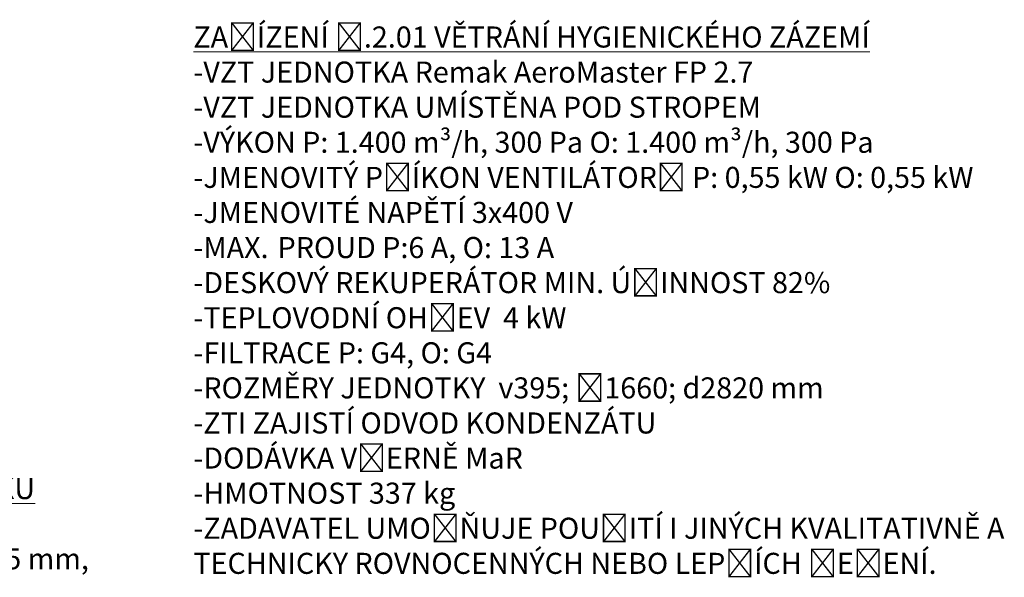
# Model space of a CAD drawing. Header units: millimetres. Extents: x 918337 to 1269480, y -257156 to -67477.
# Tile 63 of 114: x 1151995 to 1159010, y -217369 to -213396. Entities that reach past the tile are written whole.
import ezdxf

# ---------------------------------------------------------------- set-up
doc = ezdxf.new("R2010")
doc.units = ezdxf.units.MM
doc.layers.add('1VZT - LEGENDY', color=7, linetype='Continuous', lineweight=13)
doc.styles.get("Standard").update_dxf_attribs({"font": 'arial.ttf'})

msp = doc.modelspace()

# ---------------------------------------------------------------- texts
at = {"layer": '1VZT - LEGENDY', "lineweight": 5, "char_height": 150, "attachment_point": 1}
for s, insert in [('\\A1;{\\LZAŘÍZENÍ Č.2.01 VĚTRÁNÍ HYGIENICKÉHO ZÁZEMÍ\\P}-VZT JEDNOTKA Remak {\\A0;AeroMaster FP 2.7}\\P-VZT JEDNOTKA UMÍSTĚNA POD STROPEM\\P-VÝKON P: 1.400 m³/h, 300 Pa O: 1.400 m³/h, 300 Pa\\P-JMENOVITÝ PŘÍKON VENTILÁTORŮ P: 0,55 kW O: 0,55 kW\\P-JMENOVITÉ NAPĚTÍ 3x400 V \\P-MAX.^IPROUD P:6 A, O: 13 A\\P-DESKOVÝ REKUPERÁTOR MIN. ÚČINNOST 82%\\P-TEPLOVODNÍ OHŘEV  4 kW\\P-FILTRACE P: G4, O: G4\\P-ROZMĚRY JEDNOTKY  v395; š1660; d2820 mm\\P-ZTI ZAJISTÍ ODVOD KONDENZÁTU\\P-DODÁVKA VČERNĚ MaR\\P-HMOTNOST 337 kg\\P{\\A0;\\C1;-ZADAVATEL UMOŽŇUJE POUŽITÍ I JINÝCH\\~KVALITATIVNĚ A TECHNICKY\\~ROVNOCENNÝCH\\~NEBO\\~LEPŠÍCH ŘEŠENÍ.}', (1153232.4, -213444.1)), ('{\\LKRUHOVÝ TLUMIČ HLUKU\\P}-DÉLKA 1000 mm\\P-VNITŘNÍ ROZMĚR  %%C 315 mm,', (1149576.8, -216662.3))]:
    msp.add_mtext_dynamic_manual_height_columns(s, width=7941.607, gutter_width=12.5, heights=[0], dxfattribs=dict(at, insert=insert))

doc.saveas('drawing.dxf')
